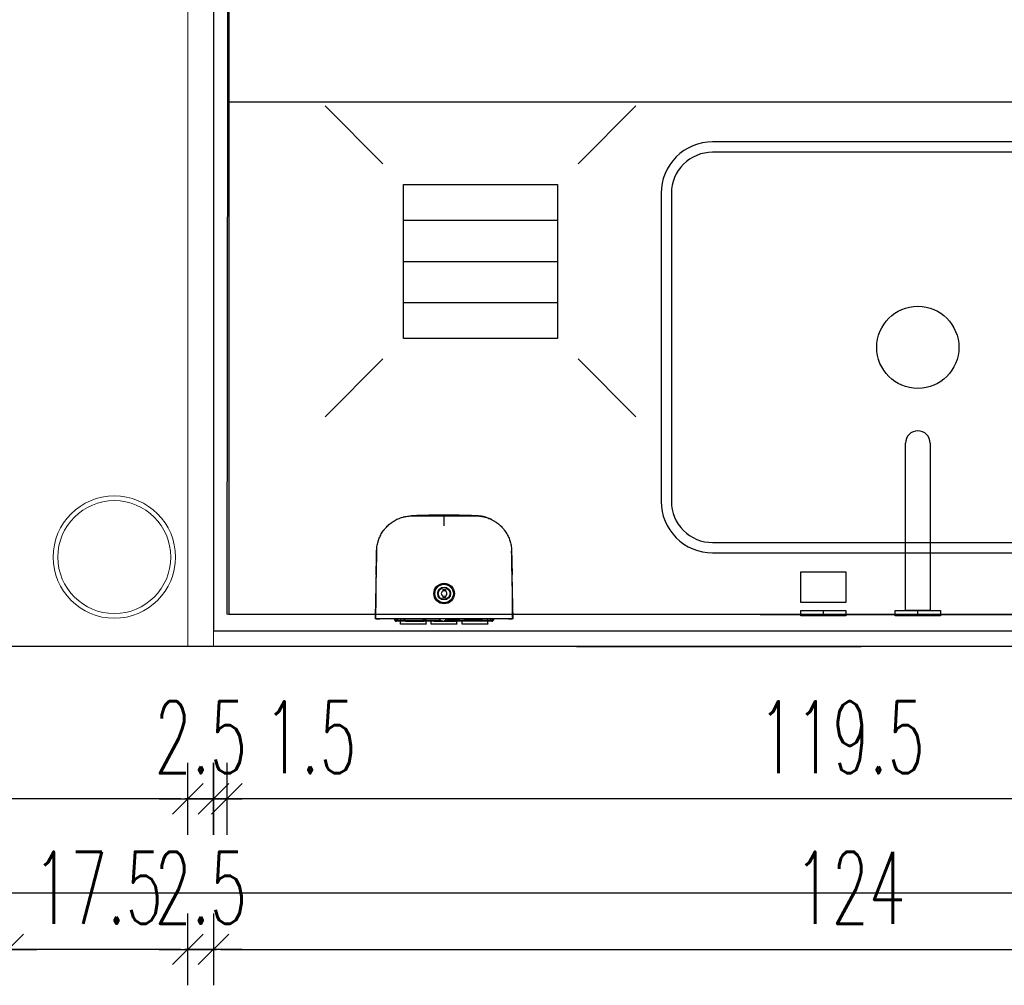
# Model space of a CAD drawing. Header units: centimetres. Extents: x -15121 to 30567, y -60641 to 0.
# Tile 38 of 256: x 2728 to 2824, y -25622 to -25528. Entities that reach past the tile are written whole.
import ezdxf

# ---------------------------------------------------------------- set-up
doc = ezdxf.new("R2010")
doc.units = ezdxf.units.CM
doc.header["$LTSCALE"] = 60
for name, color, linetype in [('A-----SZ', 8, 'Continuous'), ('AIKA podłoga wc pod meble', 8, 'Continuous'), ('AIKA TYNK', 5, 'Continuous'), ('AIKA widokowe', 7, 'Continuous'), ('AIKA wymiarowanie gnaizdka rzut lobby', 7, 'Continuous'), ('AIKA wymiarowanie wc rzut', 7, 'Continuous'), ('AIKA ŚCIANA', 8, 'Continuous'), ('widokowe', 7, 'Continuous')]:
    doc.layers.add(name, color=color, linetype=linetype)
doc.layers.add('opisy', color=1, linetype='Continuous', lineweight=15)
doc.styles.add('wymiar', font='txt.shx', dxfattribs={"width": 0.6})
doc.dimstyles.new('Dwudziestka', dxfattribs={"dimtxt": 7, "dimasz": 0.7, "dimexe": 5, "dimexo": 0, "dimgap": 2.5, "dimtad": 1, "dimtoh": 1, "dimdec": 3, "dimrnd": 0.5, "dimdsep": 46, "dimtxsty": 'wymiar', "dimblk": 'znacznik', "dimcen": 0, "dimdle": 5, "dimse1": 1, "dimse2": 1, "dimclrd": 256, "dimclre": 256, "dimclrt": 256, "dimadec": 0, "dimazin": 0, "dimtfac": 0.4, "dimtdec": 3, "dimtix": 1, "dimtofl": 0, "dimtmove": 2, "dimatfit": 3, "dimldrblk": 'znacznik', "dimfxl": 1, "dimtolj": 1, "dimarcsym": 0})

# ---------------------------------------------------------------- blocks, each defined once
blk = doc.blocks.new('*X4697')
at = {"color": 0}
for p, q in [((621.164, -2967.99), (636.164, -2967.99)), ((621.164, -2971.99), (636.164, -2971.99)), ((621.164, -2975.99), (636.164, -2975.99))]:
    blk.add_line(p, q, dxfattribs=at)
blk = doc.blocks.new('SL umywalka 50 top')
at = {"layer": 'AIKA widokowe'}
for points in [[(-20, -39), (20, -39, 0.414214), (25, -34), (25, -4, 0.414214), (20, 1), (-20, 1, 0.414214), (-25, -4), (-25, -34, 0.414214)], [(-20, -38), (20, -38, 0.414214), (24, -34), (24, -4, 0.414214), (20, 0), (-20, 0, 0.414214), (-24, -4), (-24, -34, 0.414214)]]:
    blk.add_lwpolyline(points, format="xyb", close=True, dxfattribs=at)
blk.add_circle((0, -19), 4, dxfattribs=at)
blk = doc.blocks.new('SL dozownik góra')
at = {"layer": 'AIKA widokowe'}
for p, q in [((-9.479, -0.026), (-9.479, 0.009)), ((-9.379, -0.026), (-9.379, 0.009)), ((-9.258, 0.009), (-9.37, 0.009)), ((-9.279, 0.209), (-8.579, 0.209)), ((-8.579, 0.109), (-9.279, 0.109)), ((-9.149, 0.109), (-9.149, -0.026)), ((-8.879, 0.45), (-8.879, 0.509)), ((-8.879, 0.509), (-6.379, 0.509)), ((-8.879, 0.45), (-8.879, 0.238)), ((-8.879, 0.209), (-8.879, 0.238)), ((-8.829, -0.026), (-8.829, 0.109)), ((-8.579, 0.209), (-8.479, 0.209)), ((-8.479, 0.109), (-8.579, 0.109)), ((-8.479, 0.209), (-8.379, 0.209)), ((-8.479, 0.109), (-8.479, 0.209)), ((-8.379, 0.109), (-8.479, 0.109)), ((-8.379, 0.209), (-6.579, 0.209)), ((-8.379, 0.109), (-6.579, 0.109)), ((-6.629, 0.109), (-6.629, -0.036)), ((-6.629, 0.109), (-6.629, 0.109)), ((-6.579, 0.209), (-6.479, 0.209)), ((-6.479, 0.109), (-6.579, 0.109)), ((-6.479, 0.209), (-6.379, 0.209)), ((-6.479, 0.209), (-6.479, 0.109)), ((-6.379, 0.109), (-6.479, 0.109)), ((-6.379, 0.509), (-6.379, 0.45)), ((-6.379, 0.45), (-6.379, 0.238)), ((-6.379, 0.238), (-6.379, 0.209)), ((-6.379, 0.209), (-5.75, 0.209)), ((-5.75, 0.109), (-6.379, 0.109)), ((-6.129, 0.109), (-6.129, 0.103)), ((-6.129, 0.109), (-6.129, 0.109)), ((-6.129, 0.103), (-5.716, 0.103)), ((-5.879, 0.45), (-5.879, 0.509)), ((-5.879, 0.509), (-3.379, 0.509)), ((-5.879, 0.45), (-5.879, 0.238)), ((-5.879, 0.209), (-5.879, 0.238)), ((-3.629, 0.209), (-5.75, 0.209)), ((-5.68, 0.08), (-5.574, -0.026)), ((-5.433, -0.026), (-5.609, 0.15)), ((-4.714, 0.109), (-5.568, 0.109)), ((-5.561, 0.103), (-4.929, 0.103)), ((-4.929, 0.103), (-4.929, 0.109)), ((-4.929, 0.109), (-4.929, 0.109)), ((-4.66, 0.163), (-4.849, -0.026)), ((-3.629, 0.109), (-4.308, 0.109)), ((-3.129, 0.103), (-4.297, 0.103)), ((-3.629, 0.209), (-3.429, 0.209)), ((-3.429, 0.109), (-3.629, 0.109)), ((-3.429, 0.209), (-3.229, 0.209)), ((-3.429, 0.109), (-3.429, 0.209)), ((-3.229, 0.109), (-3.429, 0.109)), ((-3.379, 0.509), (-3.379, 0.45)), ((-3.379, 0.45), (-3.379, 0.238)), ((-3.379, 0.238), (-3.379, 0.209)), ((-3.229, 0.209), (-2.879, 0.209)), ((-2.879, 0.109), (-3.229, 0.109)), ((-3.129, 0.109), (-3.129, 0.103)), ((-3.129, 0.109), (-3.129, 0.109)), ((-2.879, 0.45), (-2.879, 0.509)), ((-2.879, 0.509), (-0.379, 0.509)), ((-2.879, 0.45), (-2.879, 0.238)), ((-2.879, 0.209), (-2.879, 0.238)), ((-2.879, 0.209), (-2.779, 0.209)), ((-2.879, 0.109), (-2.779, 0.109)), ((-2.779, 0.209), (-2.679, 0.209)), ((-2.779, 0.209), (-2.779, 0.109)), ((-2.779, 0.109), (-2.679, 0.109)), ((-0.879, 0.209), (-2.679, 0.209)), ((-0.879, 0.109), (-2.679, 0.109)), ((-2.629, 0.109), (-2.629, -0.036)), ((-2.629, 0.109), (-2.629, 0.109)), ((-0.879, 0.209), (-0.779, 0.209)), ((-0.879, 0.109), (-0.779, 0.109)), ((-0.779, 0.209), (-0.679, 0.209)), ((-0.779, 0.109), (-0.779, 0.209)), ((-0.779, 0.109), (-0.679, 0.109)), ((-0.679, 0.209), (0.021, 0.209)), ((0.021, 0.109), (-0.679, 0.109)), ((-0.429, 0.109), (-0.429, -0.026)), ((-0.379, 0.509), (-0.379, 0.45)), ((-0.379, 0.45), (-0.379, 0.238)), ((-0.379, 0.238), (-0.379, 0.209)), ((-0.109, 0.109), (-0.109, -0.026)), ((0.112, 0.009), (0, 0.009)), ((0.121, 0.009), (0.121, -0.026)), ((0.221, 0.009), (0.221, -0.026)), ((-4.754, -2.241), (-4.754, -2.086)), ((-4.504, -2.086), (-4.754, -2.086)), ((-4.754, -2.262), (-4.754, -2.241)), ((-4.754, -2.731), (-4.754, -2.71)), ((-4.754, -2.886), (-4.754, -2.731)), ((-4.504, -2.241), (-4.504, -2.086)), ((-4.504, -2.241), (-4.504, -2.262)), ((-4.504, -2.71), (-4.504, -2.731)), ((-4.504, -2.886), (-4.504, -2.731)), ((-4.504, -2.886), (-4.754, -2.886)), ((-11.255, -4.306), (-11.255, -4.306)), ((1.997, -4.306), (1.997, -4.306)), ((-11.236, -5.146), (-11.236, -5.146)), ((1.978, -5.146), (1.978, -5.146)), ((-11.209, -6.366), (-11.207, -6.517)), ((-11.208, -6.376), (-11.207, -6.501))]:
    blk.add_line(p, q, dxfattribs=at)
for radius in [1, 0.9, 0.625, 0.575]:
    blk.add_circle((-4.629, -2.486), radius, dxfattribs=at)
for centre, radius, start, end in [((-9.279, 0.009), 0.2, 90, 180), ((-9.279, 0.009), 0.1, 90, 180), ((-9.37, 0), 0.009, 90, 180), ((-9.258, 0), 0.009, 0, 90), ((-5.75, 0.009), 0.2, 45, 90), ((-5.75, 0.009), 0.1, 45, 90), ((-4.589, 0.093), 0.1, 85.83277, 135), ((-4.629, -0.456), 0.65, 42.18599, 85.83277), ((0, 0), 0.009, 90, 180), ((0.021, 0.009), 0.2, 0, 90), ((0.021, 0.009), 0.1, 0, 90), ((0.112, 0), 0.009, 0, 90), ((-4.629, -2.486), 0.275, 117.03569, 242.96431), ((-4.629, -2.486), 0.256, 60.79407, 119.20593), ((-4.629, -2.486), 0.256, 240.79407, 299.20593), ((-4.629, -2.486), 0.275, 297.03569, 62.96431), ((-11.235, -4.306), 0.02, 182.1155, 232.66012), ((1.977, -4.306), 0.02, 307.09269, 359.64295), ((-11.216, -5.146), 0.02, 141.30303, 181.35765), ((1.958, -5.146), 0.02, 358.84086, 39.05333), ((-7.684, -6.486), 3.523, 180.5, 180.91114), ((-1.574, -6.486), 3.523, 356.09612, 359.45377), ((-1.574, -6.486), 3.523, 356.24723, 359.5)]:
    blk.add_arc(centre, radius, start, end, dxfattribs=at)
for points, degree in [([(-11.351, -0.026), (-11.352, -0.026), (-11.274, -0.026)], 2), ([(-10.884, -0.036), (-11.008, -0.033), (-11.131, -0.03), (-11.255, -0.027)], 3), ([(-10.292, -0.026), (-7.461, -0.026), (-4.629, -0.026)], 2), ([(-4.629, -0.026), (-1.797, -0.026), (1.034, -0.026)], 2), ([(1.997, -0.027), (1.873, -0.03), (1.75, -0.033), (1.626, -0.036)], 3), ([(2.016, -0.026), (2.094, -0.026), (2.093, -0.026)], 2), ([(-0.023, -9.703), (-0.005, -9.695), (0.013, -9.686), (0.031, -9.677)], 3)]:
    blk.add_open_spline(points, degree=degree, dxfattribs=at)
for points, knots in [([(-11.351, -0.026), (-11.346, -0.275), (-11.335, -0.753), (-11.319, -1.442), (-11.305, -2.073), (-11.292, -2.647), (-11.281, -3.164), (-11.271, -3.624), (-11.262, -3.998), (-11.257, -4.219), (-11.255, -4.306)], [0, 0, 0, 0, 0.174298, 0.335211, 0.482738, 0.616879, 0.737634, 0.845004, 0.938988, 1, 1, 1, 1]), ([(-11.274, -0.026), (-11.273, -0.026), (-11.272, -0.026), (-11.265, -0.026), (-11.26, -0.026), (-11.247, -0.026), (-11.239, -0.026), (-11.224, -0.026), (-11.219, -0.026), (-11.208, -0.026), (-11.202, -0.026), (-11.183, -0.026), (-11.17, -0.026), (-11.139, -0.026), (-11.123, -0.026), (-11.087, -0.026), (-11.068, -0.026), (-11.043, -0.026), (-11.037, -0.026), (-11.027, -0.026), (-11.011, -0.026), (-10.994, -0.026), (-10.961, -0.026), (-10.913, -0.026), (-10.862, -0.026), (-10.822, -0.026), (-10.809, -0.026), (-10.788, -0.026), (-10.781, -0.026), (-10.767, -0.026), (-10.76, -0.026), (-10.725, -0.026), (-10.696, -0.026), (-10.638, -0.026), (-10.608, -0.026), (-10.547, -0.026), (-10.516, -0.026), (-10.476, -0.026), (-10.468, -0.026), (-10.452, -0.026), (-10.428, -0.026), (-10.405, -0.026), (-10.356, -0.026), (-10.324, -0.026), (-10.292, -0.026)], [0, 0, 0, 0, 0.0625, 0.0625, 0.125, 0.125, 0.1875, 0.1875, 0.21875, 0.21875, 0.25, 0.25, 0.3125, 0.3125, 0.375, 0.375, 0.4375, 0.4375, 0.453125, 0.453125, 0.46875, 0.5, 0.5, 0.5625, 0.625, 0.625, 0.65625, 0.65625, 0.671875, 0.671875, 0.6875, 0.6875, 0.75, 0.75, 0.8125, 0.8125, 0.875, 0.875, 0.890625, 0.890625, 0.90625, 0.9375, 0.9375, 1, 1, 1, 1]), ([(-4.629, -10.065), (-5.264, -10.065), (-5.899, -10.064), (-6.693, -10.061), (-6.931, -10.059), (-7.208, -10.058), (-7.328, -10.058), (-7.407, -10.058), (-7.447, -10.058), (-7.526, -10.058), (-7.585, -10.058), (-7.645, -10.057), (-7.685, -10.057), (-7.705, -10.057), (-7.764, -10.056), (-7.804, -10.055), (-7.863, -10.052), (-7.883, -10.051), (-7.922, -10.049), (-7.942, -10.048), (-8.04, -10.041), (-8.119, -10.032), (-8.275, -10.01), (-8.353, -9.996), (-8.469, -9.972), (-8.508, -9.963), (-8.565, -9.948), (-8.585, -9.943), (-8.623, -9.933), (-8.642, -9.928), (-8.737, -9.901), (-8.812, -9.877), (-8.96, -9.824), (-9.033, -9.795), (-9.177, -9.732), (-9.248, -9.698), (-9.387, -9.626), (-9.455, -9.587), (-9.557, -9.526), (-9.59, -9.505), (-9.64, -9.472), (-9.656, -9.461), (-9.689, -9.439), (-9.706, -9.427), (-9.786, -9.37), (-9.849, -9.323), (-9.971, -9.223), (-10.031, -9.172), (-10.145, -9.065), (-10.201, -9.01), (-10.308, -8.895), (-10.36, -8.836), (-10.435, -8.745), (-10.46, -8.714), (-10.49, -8.674), (-10.496, -8.666), (-10.508, -8.65), (-10.526, -8.627), (-10.543, -8.603), (-10.601, -8.522), (-10.644, -8.456), (-10.727, -8.322), (-10.804, -8.186), (-10.873, -8.045), (-10.936, -7.901), (-10.966, -7.828), (-11.006, -7.717), (-11.019, -7.68), (-11.035, -7.632), (-11.038, -7.623), (-11.044, -7.604), (-11.052, -7.576), (-11.061, -7.547), (-11.088, -7.452), (-11.107, -7.376), (-11.14, -7.223), (-11.154, -7.146), (-11.177, -6.991), (-11.186, -6.914), (-11.195, -6.797), (-11.198, -6.759), (-11.201, -6.7), (-11.202, -6.681), (-11.203, -6.642), (-11.204, -6.622), (-11.204, -6.583), (-11.205, -6.563), (-11.205, -6.524), (-11.206, -6.485), (-11.206, -6.446), (-11.206, -6.407), (-11.206, -6.387), (-11.207, -6.328), (-11.207, -6.289), (-11.208, -6.211), (-11.208, -6.172), (-11.211, -5.976), (-11.212, -5.819), (-11.22, -5.037), (-11.227, -4.41), (-11.241, -3.158), (-11.247, -2.531), (-11.261, -1.279), (-11.267, -0.652), (-11.274, -0.026)], [0, 0, 0, 0, 0.125, 0.125, 0.15625, 0.171875, 0.179687, 0.179687, 0.1875, 0.1875, 0.195312, 0.199219, 0.199219, 0.203125, 0.203125, 0.210937, 0.210937, 0.214844, 0.214844, 0.21875, 0.21875, 0.234375, 0.234375, 0.25, 0.25, 0.257812, 0.257812, 0.261719, 0.261719, 0.265625, 0.265625, 0.28125, 0.28125, 0.296875, 0.296875, 0.3125, 0.3125, 0.328125, 0.328125, 0.335937, 0.335937, 0.339844, 0.339844, 0.34375, 0.34375, 0.359375, 0.359375, 0.375, 0.375, 0.390625, 0.390625, 0.40625, 0.40625, 0.414062, 0.414062, 0.416016, 0.416016, 0.417969, 0.421875, 0.421875, 0.4375, 0.4375, 0.453125, 0.46875, 0.46875, 0.484375, 0.484375, 0.492187, 0.492187, 0.494141, 0.494141, 0.496094, 0.5, 0.5, 0.515625, 0.515625, 0.53125, 0.53125, 0.546875, 0.546875, 0.554687, 0.554687, 0.558594, 0.558594, 0.5625, 0.5625, 0.566406, 0.566406, 0.570312, 0.574219, 0.574219, 0.578125, 0.578125, 0.585937, 0.585937, 0.59375, 0.59375, 0.625, 0.625, 0.75, 0.75, 0.875, 0.875, 1, 1, 1, 1]), ([(2.016, -0.026), (2.009, -0.652), (2.003, -1.279), (1.989, -2.531), (1.983, -3.158), (1.969, -4.41), (1.962, -5.037), (1.954, -5.819), (1.953, -5.976), (1.95, -6.172), (1.95, -6.211), (1.949, -6.289), (1.949, -6.328), (1.948, -6.387), (1.948, -6.407), (1.948, -6.446), (1.948, -6.485), (1.947, -6.524), (1.947, -6.563), (1.946, -6.583), (1.946, -6.622), (1.945, -6.642), (1.944, -6.681), (1.943, -6.7), (1.94, -6.759), (1.937, -6.797), (1.928, -6.914), (1.919, -6.991), (1.896, -7.146), (1.882, -7.223), (1.849, -7.376), (1.83, -7.452), (1.803, -7.547), (1.794, -7.576), (1.786, -7.604), (1.78, -7.623), (1.777, -7.632), (1.761, -7.68), (1.748, -7.717), (1.708, -7.828), (1.678, -7.901), (1.615, -8.045), (1.546, -8.186), (1.469, -8.322), (1.386, -8.456), (1.343, -8.522), (1.285, -8.603), (1.268, -8.627), (1.25, -8.65), (1.238, -8.666), (1.232, -8.674), (1.202, -8.714), (1.177, -8.745), (1.102, -8.836), (1.05, -8.895), (0.943, -9.01), (0.887, -9.065), (0.773, -9.172), (0.713, -9.223), (0.591, -9.323), (0.528, -9.37), (0.448, -9.427), (0.431, -9.439), (0.398, -9.461), (0.382, -9.472), (0.332, -9.505), (0.299, -9.526), (0.197, -9.587), (0.129, -9.626), (-0.01, -9.698), (-0.081, -9.732), (-0.225, -9.795), (-0.298, -9.824), (-0.446, -9.877), (-0.521, -9.901), (-0.616, -9.928), (-0.635, -9.933), (-0.673, -9.943), (-0.693, -9.948), (-0.75, -9.963), (-0.789, -9.972), (-0.905, -9.996), (-0.983, -10.01), (-1.139, -10.032), (-1.218, -10.041), (-1.316, -10.048), (-1.336, -10.049), (-1.375, -10.051), (-1.395, -10.052), (-1.454, -10.055), (-1.494, -10.056), (-1.553, -10.057), (-1.573, -10.057), (-1.613, -10.057), (-1.673, -10.058), (-1.732, -10.058), (-1.811, -10.058), (-1.851, -10.058), (-1.93, -10.058), (-2.05, -10.058), (-2.327, -10.059), (-2.565, -10.061), (-3.359, -10.064), (-3.994, -10.065), (-4.629, -10.065)], [0, 0, 0, 0, 0.125, 0.125, 0.25, 0.25, 0.375, 0.375, 0.40625, 0.40625, 0.414063, 0.414063, 0.421875, 0.421875, 0.425781, 0.425781, 0.429688, 0.433594, 0.433594, 0.4375, 0.4375, 0.441406, 0.441406, 0.445313, 0.445313, 0.453125, 0.453125, 0.46875, 0.46875, 0.484375, 0.484375, 0.5, 0.5, 0.503906, 0.505859, 0.505859, 0.507813, 0.507813, 0.515625, 0.515625, 0.53125, 0.53125, 0.546875, 0.5625, 0.5625, 0.578125, 0.578125, 0.582031, 0.583984, 0.583984, 0.585938, 0.585938, 0.59375, 0.59375, 0.609375, 0.609375, 0.625, 0.625, 0.640625, 0.640625, 0.65625, 0.65625, 0.660156, 0.660156, 0.664063, 0.664063, 0.671875, 0.671875, 0.6875, 0.6875, 0.703125, 0.703125, 0.71875, 0.71875, 0.734375, 0.734375, 0.738281, 0.738281, 0.742188, 0.742188, 0.75, 0.75, 0.765625, 0.765625, 0.78125, 0.78125, 0.785156, 0.785156, 0.789063, 0.789063, 0.796875, 0.796875, 0.800781, 0.800781, 0.804688, 0.8125, 0.8125, 0.820313, 0.820313, 0.828125, 0.84375, 0.875, 0.875, 1, 1, 1, 1]), ([(1.034, -0.026), (1.066, -0.026), (1.098, -0.026), (1.147, -0.026), (1.17, -0.026), (1.194, -0.026), (1.21, -0.026), (1.218, -0.026), (1.258, -0.026), (1.289, -0.026), (1.35, -0.026), (1.38, -0.026), (1.438, -0.026), (1.467, -0.026), (1.502, -0.026), (1.509, -0.026), (1.523, -0.026), (1.53, -0.026), (1.551, -0.026), (1.564, -0.026), (1.604, -0.026), (1.655, -0.026), (1.703, -0.026), (1.736, -0.026), (1.753, -0.026), (1.769, -0.026), (1.779, -0.026), (1.785, -0.026), (1.81, -0.026), (1.829, -0.026), (1.865, -0.026), (1.881, -0.026), (1.912, -0.026), (1.925, -0.026), (1.944, -0.026), (1.95, -0.026), (1.961, -0.026), (1.966, -0.026), (1.981, -0.026), (1.989, -0.026), (2.002, -0.026), (2.007, -0.026), (2.014, -0.026), (2.015, -0.026), (2.016, -0.026)], [0, 0, 0, 0, 0.0625, 0.0625, 0.09375, 0.109375, 0.109375, 0.125, 0.125, 0.1875, 0.1875, 0.25, 0.25, 0.3125, 0.3125, 0.328125, 0.328125, 0.34375, 0.34375, 0.375, 0.375, 0.4375, 0.5, 0.5, 0.53125, 0.546875, 0.546875, 0.5625, 0.5625, 0.625, 0.625, 0.6875, 0.6875, 0.75, 0.75, 0.78125, 0.78125, 0.8125, 0.8125, 0.875, 0.875, 0.9375, 0.9375, 1, 1, 1, 1]), ([(1.997, -4.306), (1.998, -4.282), (2.002, -4.079), (2.011, -3.676), (2.025, -3.075), (2.04, -2.407), (2.056, -1.672), (2.074, -0.871), (2.087, -0.315), (2.093, -0.026)], [0, 0, 0, 0, 0.017073, 0.142038, 0.282546, 0.438596, 0.610188, 0.797323, 1, 1, 1, 1]), ([(-11.236, -5.146), (-11.236, -5.146), (-11.236, -5.145), (-11.236, -5.144), (-11.236, -5.144), (-11.236, -5.143), (-11.236, -5.141), (-11.236, -5.14), (-11.236, -5.136), (-11.236, -5.129), (-11.236, -5.12), (-11.236, -5.112), (-11.236, -5.109), (-11.237, -5.103), (-11.237, -5.1), (-11.237, -5.09), (-11.237, -5.076), (-11.237, -5.06), (-11.238, -5.047), (-11.238, -5.04), (-11.238, -5.033), (-11.238, -5.028), (-11.238, -5.026), (-11.238, -5.013), (-11.239, -5.003), (-11.239, -4.982), (-11.24, -4.96), (-11.24, -4.936), (-11.24, -4.921), (-11.241, -4.918), (-11.241, -4.912), (-11.241, -4.909), (-11.241, -4.899), (-11.241, -4.893), (-11.241, -4.874), (-11.242, -4.848), (-11.243, -4.822), (-11.243, -4.802), (-11.243, -4.791), (-11.243, -4.781), (-11.244, -4.774), (-11.244, -4.771), (-11.244, -4.754), (-11.244, -4.74), (-11.245, -4.712), (-11.245, -4.699), (-11.246, -4.672), (-11.246, -4.658), (-11.247, -4.638), (-11.247, -4.631), (-11.247, -4.617), (-11.247, -4.611), (-11.248, -4.591), (-11.248, -4.565), (-11.249, -4.541), (-11.249, -4.522), (-11.249, -4.516), (-11.25, -4.508), (-11.25, -4.505), (-11.25, -4.499), (-11.25, -4.484), (-11.251, -4.459), (-11.251, -4.439), (-11.252, -4.42), (-11.252, -4.411), (-11.252, -4.4), (-11.252, -4.397), (-11.252, -4.393), (-11.252, -4.387), (-11.252, -4.381), (-11.253, -4.37), (-11.253, -4.355), (-11.253, -4.344), (-11.253, -4.336), (-11.254, -4.333), (-11.254, -4.33), (-11.254, -4.329), (-11.254, -4.327), (-11.254, -4.325), (-11.254, -4.32), (-11.254, -4.314), (-11.254, -4.31), (-11.254, -4.307), (-11.254, -4.306), (-11.254, -4.306)], [0, 0, 0, 0, 0.023159, 0.023159, 0.031037, 0.031037, 0.038915, 0.05467, 0.05467, 0.086181, 0.117692, 0.117692, 0.133448, 0.133448, 0.149203, 0.149203, 0.180714, 0.212225, 0.212225, 0.227981, 0.235858, 0.235858, 0.243736, 0.243736, 0.275247, 0.275247, 0.306758, 0.338269, 0.338269, 0.346147, 0.346147, 0.354025, 0.354025, 0.36978, 0.36978, 0.401291, 0.432802, 0.432802, 0.448558, 0.456435, 0.456435, 0.464313, 0.464313, 0.495824, 0.495824, 0.527335, 0.527335, 0.558846, 0.558846, 0.574602, 0.574602, 0.590357, 0.590357, 0.621868, 0.653379, 0.653379, 0.669135, 0.669135, 0.677012, 0.677012, 0.68489, 0.716401, 0.747912, 0.747912, 0.779423, 0.779423, 0.787301, 0.787301, 0.795179, 0.810934, 0.810934, 0.842445, 0.873956, 0.873956, 0.889712, 0.889712, 0.897589, 0.897589, 0.905467, 0.905467, 0.936978, 0.968489, 0.968489, 1, 1, 1, 1]), ([(-11.248, -4.306), (-11.248, -4.306), (-11.248, -4.307), (-11.247, -4.309), (-11.247, -4.309), (-11.247, -4.31), (-11.247, -4.311), (-11.247, -4.313), (-11.247, -4.317), (-11.247, -4.324), (-11.247, -4.333), (-11.247, -4.341), (-11.246, -4.344), (-11.246, -4.35), (-11.246, -4.353), (-11.246, -4.363), (-11.246, -4.377), (-11.245, -4.393), (-11.245, -4.406), (-11.245, -4.413), (-11.245, -4.42), (-11.245, -4.425), (-11.245, -4.427), (-11.244, -4.439), (-11.244, -4.45), (-11.244, -4.471), (-11.243, -4.493), (-11.243, -4.516), (-11.242, -4.532), (-11.242, -4.535), (-11.242, -4.541), (-11.242, -4.544), (-11.242, -4.553), (-11.242, -4.56), (-11.242, -4.579), (-11.241, -4.605), (-11.241, -4.631), (-11.24, -4.651), (-11.24, -4.661), (-11.24, -4.672), (-11.24, -4.679), (-11.24, -4.682), (-11.239, -4.699), (-11.239, -4.713), (-11.238, -4.74), (-11.238, -4.754), (-11.238, -4.781), (-11.237, -4.795), (-11.237, -4.815), (-11.237, -4.822), (-11.237, -4.835), (-11.237, -4.842), (-11.236, -4.862), (-11.236, -4.887), (-11.235, -4.912), (-11.235, -4.93), (-11.235, -4.936), (-11.235, -4.945), (-11.235, -4.948), (-11.235, -4.954), (-11.234, -4.969), (-11.234, -4.993), (-11.234, -5.014), (-11.233, -5.033), (-11.233, -5.042), (-11.233, -5.053), (-11.233, -5.055), (-11.233, -5.06), (-11.233, -5.066), (-11.233, -5.072), (-11.232, -5.083), (-11.232, -5.097), (-11.232, -5.109), (-11.232, -5.117), (-11.232, -5.119), (-11.232, -5.123), (-11.232, -5.124), (-11.232, -5.126), (-11.232, -5.127), (-11.232, -5.132), (-11.232, -5.139), (-11.231, -5.143), (-11.231, -5.146), (-11.231, -5.146), (-11.232, -5.146)], [0, 0, 0, 0, 0.03125, 0.03125, 0.039062, 0.039062, 0.046875, 0.0625, 0.0625, 0.09375, 0.125, 0.125, 0.140625, 0.140625, 0.15625, 0.15625, 0.1875, 0.21875, 0.21875, 0.234375, 0.242187, 0.242187, 0.25, 0.25, 0.28125, 0.28125, 0.3125, 0.34375, 0.34375, 0.351562, 0.351562, 0.359375, 0.359375, 0.375, 0.375, 0.40625, 0.4375, 0.4375, 0.453125, 0.460937, 0.460937, 0.46875, 0.46875, 0.5, 0.5, 0.53125, 0.53125, 0.5625, 0.5625, 0.578125, 0.578125, 0.59375, 0.59375, 0.625, 0.65625, 0.65625, 0.671875, 0.671875, 0.679687, 0.679687, 0.6875, 0.71875, 0.75, 0.75, 0.78125, 0.78125, 0.789062, 0.789062, 0.796875, 0.8125, 0.8125, 0.84375, 0.875, 0.875, 0.890625, 0.890625, 0.898437, 0.898437, 0.90625, 0.90625, 0.9375, 0.96875, 0.96875, 1, 1, 1, 1]), ([(1.974, -5.146), (1.973, -5.146), (1.973, -5.146), (1.973, -5.143), (1.974, -5.139), (1.974, -5.132), (1.974, -5.127), (1.974, -5.126), (1.974, -5.124), (1.974, -5.123), (1.974, -5.119), (1.974, -5.117), (1.974, -5.109), (1.974, -5.097), (1.974, -5.083), (1.975, -5.072), (1.975, -5.066), (1.975, -5.06), (1.975, -5.055), (1.975, -5.053), (1.975, -5.042), (1.975, -5.033), (1.976, -5.014), (1.976, -4.993), (1.976, -4.969), (1.977, -4.954), (1.977, -4.948), (1.977, -4.945), (1.977, -4.936), (1.977, -4.93), (1.977, -4.912), (1.978, -4.887), (1.978, -4.862), (1.979, -4.842), (1.979, -4.835), (1.979, -4.822), (1.979, -4.815), (1.979, -4.795), (1.98, -4.781), (1.98, -4.754), (1.98, -4.74), (1.981, -4.713), (1.981, -4.699), (1.982, -4.682), (1.982, -4.679), (1.982, -4.672), (1.982, -4.661), (1.982, -4.651), (1.983, -4.631), (1.983, -4.605), (1.984, -4.579), (1.984, -4.56), (1.984, -4.553), (1.984, -4.544), (1.984, -4.541), (1.984, -4.535), (1.984, -4.532), (1.985, -4.516), (1.985, -4.493), (1.986, -4.471), (1.986, -4.45), (1.986, -4.439), (1.987, -4.427), (1.987, -4.425), (1.987, -4.42), (1.987, -4.413), (1.987, -4.406), (1.987, -4.393), (1.988, -4.377), (1.988, -4.363), (1.988, -4.353), (1.988, -4.35), (1.988, -4.344), (1.989, -4.341), (1.989, -4.333), (1.989, -4.324), (1.989, -4.317), (1.989, -4.313), (1.989, -4.311), (1.989, -4.31), (1.989, -4.309), (1.989, -4.309), (1.99, -4.307), (1.99, -4.306), (1.99, -4.306)], [0, 0, 0, 0, 0.03125, 0.03125, 0.0625, 0.09375, 0.09375, 0.101563, 0.101563, 0.109375, 0.109375, 0.125, 0.125, 0.15625, 0.1875, 0.1875, 0.203125, 0.210938, 0.210938, 0.21875, 0.21875, 0.25, 0.25, 0.28125, 0.3125, 0.320313, 0.320313, 0.328125, 0.328125, 0.34375, 0.34375, 0.375, 0.40625, 0.40625, 0.421875, 0.421875, 0.4375, 0.4375, 0.46875, 0.46875, 0.5, 0.5, 0.53125, 0.53125, 0.539063, 0.539063, 0.546875, 0.5625, 0.5625, 0.59375, 0.625, 0.625, 0.640625, 0.640625, 0.648438, 0.648438, 0.65625, 0.65625, 0.6875, 0.71875, 0.71875, 0.75, 0.75, 0.757813, 0.757813, 0.765625, 0.78125, 0.78125, 0.8125, 0.84375, 0.84375, 0.859375, 0.859375, 0.875, 0.875, 0.90625, 0.9375, 0.9375, 0.953125, 0.960938, 0.960938, 0.96875, 0.96875, 1, 1, 1, 1]), ([(1.996, -4.306), (1.996, -4.306), (1.996, -4.307), (1.996, -4.31), (1.996, -4.314), (1.996, -4.32), (1.996, -4.325), (1.996, -4.327), (1.996, -4.329), (1.996, -4.33), (1.996, -4.333), (1.995, -4.336), (1.995, -4.344), (1.995, -4.355), (1.995, -4.37), (1.994, -4.381), (1.994, -4.387), (1.994, -4.393), (1.994, -4.397), (1.994, -4.4), (1.994, -4.411), (1.994, -4.42), (1.993, -4.439), (1.993, -4.459), (1.992, -4.484), (1.992, -4.499), (1.992, -4.505), (1.992, -4.508), (1.991, -4.516), (1.991, -4.522), (1.991, -4.541), (1.99, -4.565), (1.99, -4.591), (1.989, -4.611), (1.989, -4.617), (1.989, -4.631), (1.989, -4.638), (1.988, -4.658), (1.988, -4.672), (1.987, -4.699), (1.987, -4.712), (1.986, -4.74), (1.986, -4.754), (1.986, -4.771), (1.986, -4.774), (1.985, -4.781), (1.985, -4.791), (1.985, -4.802), (1.985, -4.822), (1.984, -4.848), (1.983, -4.874), (1.983, -4.893), (1.983, -4.899), (1.983, -4.909), (1.983, -4.912), (1.983, -4.918), (1.982, -4.921), (1.982, -4.936), (1.982, -4.96), (1.981, -4.982), (1.981, -5.003), (1.98, -5.013), (1.98, -5.026), (1.98, -5.028), (1.98, -5.033), (1.98, -5.04), (1.98, -5.047), (1.979, -5.06), (1.979, -5.076), (1.979, -5.09), (1.979, -5.1), (1.979, -5.103), (1.978, -5.109), (1.978, -5.112), (1.978, -5.12), (1.978, -5.129), (1.978, -5.136), (1.978, -5.14), (1.978, -5.141), (1.978, -5.143), (1.978, -5.144), (1.978, -5.144), (1.978, -5.145), (1.978, -5.146), (1.978, -5.146)], [0, 0, 0, 0, 0.03178, 0.03178, 0.063561, 0.095341, 0.095341, 0.103286, 0.103286, 0.111231, 0.111231, 0.127121, 0.127121, 0.158902, 0.190682, 0.190682, 0.206572, 0.214517, 0.214517, 0.222462, 0.222462, 0.254243, 0.254243, 0.286023, 0.317803, 0.325748, 0.325748, 0.333693, 0.333693, 0.349583, 0.349583, 0.381364, 0.413144, 0.413144, 0.429034, 0.429034, 0.444924, 0.444924, 0.476705, 0.476705, 0.508485, 0.508485, 0.540265, 0.540265, 0.54821, 0.54821, 0.556156, 0.572046, 0.572046, 0.603826, 0.635606, 0.635606, 0.651496, 0.651496, 0.659442, 0.659442, 0.667387, 0.667387, 0.699167, 0.730947, 0.730947, 0.762728, 0.762728, 0.770673, 0.770673, 0.778618, 0.794508, 0.794508, 0.826288, 0.858069, 0.858069, 0.873959, 0.873959, 0.889849, 0.889849, 0.921629, 0.953409, 0.953409, 0.9693, 0.977245, 0.977245, 0.98519, 0.98519, 1, 1, 1, 1]), ([(-11.236, -5.146), (-11.236, -5.153), (-11.236, -5.183), (-11.234, -5.229), (-11.233, -5.286), (-11.232, -5.353), (-11.23, -5.433), (-11.228, -5.519), (-11.226, -5.602), (-11.224, -5.683), (-11.223, -5.765), (-11.221, -5.848), (-11.219, -5.93), (-11.217, -6.008), (-11.215, -6.083), (-11.214, -6.154), (-11.212, -6.221), (-11.211, -6.285), (-11.209, -6.345), (-11.208, -6.401), (-11.207, -6.453), (-11.206, -6.501), (-11.205, -6.546), (-11.204, -6.585), (-11.204, -6.607), (-11.204, -6.617)], [0, 0, 0, 0, 0.001486, 0.007177, 0.011069, 0.015278, 0.025345, 0.038385, 0.054841, 0.074931, 0.098773, 0.130706, 0.167697, 0.209788, 0.257008, 0.309376, 0.366907, 0.429612, 0.497499, 0.570576, 0.648846, 0.732314, 0.820984, 0.914859, 1, 1, 1, 1]), ([(1.946, -6.62), (1.946, -6.617), (1.946, -6.61), (1.946, -6.597), (1.946, -6.581), (1.947, -6.564), (1.947, -6.546), (1.948, -6.525), (1.948, -6.504), (1.949, -6.48), (1.949, -6.455), (1.95, -6.428), (1.951, -6.4), (1.951, -6.37), (1.952, -6.339), (1.953, -6.307), (1.953, -6.275), (1.954, -6.245), (1.955, -6.213), (1.955, -6.184), (1.956, -6.158), (1.956, -6.142), (1.957, -6.129), (1.957, -6.112), (1.958, -6.08), (1.959, -6.024), (1.961, -5.941), (1.963, -5.833), (1.967, -5.663), (1.972, -5.431), (1.976, -5.244), (1.978, -5.146)], [0, 0, 0, 0, 0.083134, 0.174265, 0.26017, 0.340849, 0.416304, 0.486534, 0.551541, 0.611325, 0.665887, 0.71523, 0.759355, 0.798265, 0.831967, 0.860466, 0.881145, 0.897866, 0.910656, 0.919582, 0.922656, 0.924885, 0.92574, 0.92648, 0.928779, 0.933035, 0.939253, 0.947434, 0.957578, 0.977893, 1, 1, 1, 1]), ([(-4.629, -9.072), (-4.629, -9.104), (-4.629, -9.137), (-4.629, -9.201), (-4.629, -9.233), (-4.629, -9.296), (-4.629, -9.327), (-4.629, -9.366), (-4.629, -9.374), (-4.629, -9.389), (-4.629, -9.397), (-4.629, -9.42), (-4.629, -9.435), (-4.629, -9.48), (-4.629, -9.538), (-4.629, -9.594), (-4.629, -9.634), (-4.629, -9.647), (-4.629, -9.667), (-4.629, -9.677), (-4.629, -9.686), (-4.629, -9.693), (-4.629, -9.696), (-4.629, -9.724), (-4.629, -9.748), (-4.629, -9.794), (-4.629, -9.816), (-4.629, -9.857), (-4.629, -9.876), (-4.629, -9.899), (-4.629, -9.905), (-4.629, -9.912), (-4.629, -9.916), (-4.629, -9.918), (-4.629, -9.929), (-4.629, -9.937), (-4.629, -9.96), (-4.629, -9.988), (-4.629, -10.01), (-4.629, -10.024), (-4.629, -10.029), (-4.629, -10.035), (-4.629, -10.037), (-4.629, -10.041), (-4.629, -10.042), (-4.629, -10.051), (-4.629, -10.061), (-4.629, -10.064), (-4.629, -10.065)], [0, 0, 0, 0, 0.0625, 0.0625, 0.125, 0.125, 0.1875, 0.1875, 0.203125, 0.203125, 0.21875, 0.21875, 0.25, 0.25, 0.3125, 0.375, 0.375, 0.40625, 0.40625, 0.421875, 0.429687, 0.429687, 0.4375, 0.4375, 0.5, 0.5, 0.5625, 0.5625, 0.625, 0.625, 0.640625, 0.648438, 0.648438, 0.65625, 0.65625, 0.6875, 0.6875, 0.75, 0.8125, 0.8125, 0.84375, 0.84375, 0.859375, 0.859375, 0.875, 0.875, 0.9375, 1, 1, 1, 1]), ([(-9.289, -9.677), (-9.171, -9.736), (-8.932, -9.842), (-8.555, -9.958), (-8.168, -10.034), (-7.775, -10.058), (-7.382, -10.07), (-6.334, -10.104), (-5.416, -10.116), (-4.629, -10.116)], [0, 0, 0, 0, 0.083303, 0.166609, 0.249917, 0.333224, 0.416576, 0.499923, 1, 1, 1, 1]), ([(-4.629, -10.116), (-3.842, -10.116), (-2.924, -10.104), (-1.876, -10.07), (-1.6, -10.062), (-1.455, -10.055), (-1.441, -10.054)], [0, 0, 0, 0, 0.740066, 0.863413, 0.986765, 1, 1, 1, 1])]:
    blk.add_open_spline(points, degree=3, knots=knots, dxfattribs=at)
blk = doc.blocks.new('znacznik')
at = {"color": 0}
for points in [[(0, -5), (0, 5)], [(-4, 0), (4, 0)]]:
    blk.add_lwpolyline(points, dxfattribs=at)
at = {"color": 1}
blk.add_lwpolyline([(-2.12, -2.12), (2.12, 2.12)], dxfattribs=at)
blk = doc.blocks.new('*D5779')
at = {"layer": 'AIKA wymiarowanie wc rzut', "lineweight": -2, "transparency": 16777216}
blk.add_line((2866.941, -25603.533), (2748.638, -25603.533), dxfattribs=at)
at = {"layer": 'Defpoints', "color": 0, "transparency": 16777216}
for p in [(2747.938, -25585.544), (2867.641, -25585.696), (2747.938, -25603.533)]:
    blk.add_point(p, dxfattribs=at)
at = {"layer": 'AIKA wymiarowanie wc rzut', "lineweight": -2, "transparency": 16777216, "xscale": 0.7, "yscale": 0.7, "zscale": 0.7, "rotation": 180}
blk.add_blockref('znacznik', (2747.938, -25603.533), dxfattribs=at)
at = {"layer": 'AIKA wymiarowanie wc rzut', "lineweight": -2, "transparency": 16777216, "xscale": 0.7, "yscale": 0.7, "zscale": 0.7}
blk.add_blockref('znacznik', (2867.641, -25603.533), dxfattribs=at)
at = {"layer": 'AIKA wymiarowanie wc rzut', "transparency": 16777216, "insert": (2807.79, -25597.533), "char_height": 7, "attachment_point": 5, "style": 'wymiar'}
blk.add_mtext('\\A1;119.5', dxfattribs=at)
blk = doc.blocks.new('*D5780')
at = {"layer": 'AIKA wymiarowanie wc rzut', "lineweight": -2, "transparency": 16777216}
for p, q in [((2745.941, -25603.533), (2745.241, -25603.533)), ((2748.638, -25603.533), (2749.338, -25603.533))]:
    blk.add_line(p, q, dxfattribs=at)
at = {"layer": 'Defpoints', "color": 0, "transparency": 16777216}
for p in [(2747.938, -25585.544), (2746.641, -25587.196), (2746.641, -25603.533)]:
    blk.add_point(p, dxfattribs=at)
at = {"layer": 'AIKA wymiarowanie wc rzut', "lineweight": -2, "transparency": 16777216, "xscale": 0.7, "yscale": 0.7, "zscale": 0.7}
blk.add_blockref('znacznik', (2746.641, -25603.533), dxfattribs=at)
at = {"layer": 'AIKA wymiarowanie wc rzut', "lineweight": -2, "transparency": 16777216, "xscale": 0.7, "yscale": 0.7, "zscale": 0.7, "rotation": 180}
blk.add_blockref('znacznik', (2747.938, -25603.533), dxfattribs=at)
at = {"layer": 'AIKA wymiarowanie wc rzut', "transparency": 16777216, "insert": (2756.059, -25597.533), "char_height": 7, "attachment_point": 5, "style": 'wymiar'}
blk.add_mtext('\\A1;1.5', dxfattribs=at)
blk = doc.blocks.new('*D5805')
at = {"layer": 'AIKA wymiarowanie wc rzut', "lineweight": -2, "transparency": 16777216}
blk.add_line((2747.341, -25618.187), (2869.941, -25618.187), dxfattribs=at)
at = {"layer": 'Defpoints', "color": 0, "transparency": 16777216}
for p in [(2870.641, -25588.026), (2746.641, -25588.696), (2870.641, -25618.187)]:
    blk.add_point(p, dxfattribs=at)
at = {"layer": 'AIKA wymiarowanie wc rzut', "lineweight": -2, "transparency": 16777216, "xscale": 0.7, "yscale": 0.7, "zscale": 0.7, "rotation": 180}
blk.add_blockref('znacznik', (2746.641, -25618.187), dxfattribs=at)
at = {"layer": 'AIKA wymiarowanie wc rzut', "lineweight": -2, "transparency": 16777216, "xscale": 0.7, "yscale": 0.7, "zscale": 0.7}
blk.add_blockref('znacznik', (2870.641, -25618.187), dxfattribs=at)
at = {"layer": 'AIKA wymiarowanie wc rzut', "transparency": 16777216, "insert": (2808.641, -25612.187), "char_height": 7, "attachment_point": 5, "style": 'wymiar'}
blk.add_mtext('\\A1;124', dxfattribs=at)
blk = doc.blocks.new('*D5861')
at = {"layer": 'AIKA wymiarowanie wc rzut', "lineweight": -2, "transparency": 16777216}
for p, q in [((2743.441, -25603.533), (2742.741, -25603.533)), ((2747.341, -25603.533), (2748.041, -25603.533))]:
    blk.add_line(p, q, dxfattribs=at)
at = {"layer": 'Defpoints', "color": 0, "transparency": 16777216}
for p in [(2744.141, -25588.73), (2746.641, -25588.73), (2744.141, -25603.533)]:
    blk.add_point(p, dxfattribs=at)
at = {"layer": 'AIKA wymiarowanie wc rzut', "lineweight": -2, "transparency": 16777216, "xscale": 0.7, "yscale": 0.7, "zscale": 0.7}
blk.add_blockref('znacznik', (2744.141, -25603.533), dxfattribs=at)
at = {"layer": 'AIKA wymiarowanie wc rzut', "lineweight": -2, "transparency": 16777216, "xscale": 0.7, "yscale": 0.7, "zscale": 0.7, "rotation": 180}
blk.add_blockref('znacznik', (2746.641, -25603.533), dxfattribs=at)
at = {"layer": 'AIKA wymiarowanie wc rzut', "transparency": 16777216, "insert": (2745.391, -25597.533), "char_height": 7, "attachment_point": 5, "style": 'wymiar'}
blk.add_mtext('\\A1;2.5', dxfattribs=at)
blk = doc.blocks.new('*D5862')
at = {"layer": 'AIKA wymiarowanie wc rzut', "lineweight": -2, "transparency": 16777216}
blk.add_line((2743.441, -25603.533), (2697.841, -25603.533), dxfattribs=at)
at = {"layer": 'Defpoints', "color": 0, "transparency": 16777216}
for p in [(2697.141, -25588.73), (2744.141, -25588.73), (2697.141, -25603.533)]:
    blk.add_point(p, dxfattribs=at)
at = {"layer": 'AIKA wymiarowanie wc rzut', "lineweight": -2, "transparency": 16777216, "xscale": 0.7, "yscale": 0.7, "zscale": 0.7, "rotation": 180}
blk.add_blockref('znacznik', (2697.141, -25603.533), dxfattribs=at)
at = {"layer": 'AIKA wymiarowanie wc rzut', "lineweight": -2, "transparency": 16777216, "xscale": 0.7, "yscale": 0.7, "zscale": 0.7}
blk.add_blockref('znacznik', (2744.141, -25603.533), dxfattribs=at)
at = {"layer": 'AIKA wymiarowanie wc rzut', "transparency": 16777216, "insert": (2720.641, -25597.533), "char_height": 7, "attachment_point": 5, "style": 'wymiar'}
blk.add_mtext('\\A1;47', dxfattribs=at)
blk = doc.blocks.new('*D5884')
at = {"layer": 'AIKA wymiarowanie wc rzut', "lineweight": -2, "transparency": 16777216}
for p, q in [((2743.441, -25618.187), (2742.741, -25618.187)), ((2747.341, -25618.187), (2748.041, -25618.187))]:
    blk.add_line(p, q, dxfattribs=at)
at = {"layer": 'Defpoints', "color": 0, "transparency": 16777216}
for p in [(2744.141, -25588.73), (2746.641, -25588.696), (2744.141, -25618.187)]:
    blk.add_point(p, dxfattribs=at)
at = {"layer": 'AIKA wymiarowanie wc rzut', "lineweight": -2, "transparency": 16777216, "xscale": 0.7, "yscale": 0.7, "zscale": 0.7}
blk.add_blockref('znacznik', (2744.141, -25618.187), dxfattribs=at)
at = {"layer": 'AIKA wymiarowanie wc rzut', "lineweight": -2, "transparency": 16777216, "xscale": 0.7, "yscale": 0.7, "zscale": 0.7, "rotation": 180}
blk.add_blockref('znacznik', (2746.641, -25618.187), dxfattribs=at)
at = {"layer": 'AIKA wymiarowanie wc rzut', "transparency": 16777216, "insert": (2745.391, -25612.187), "char_height": 7, "attachment_point": 5, "style": 'wymiar'}
blk.add_mtext('\\A1;2.5', dxfattribs=at)
blk = doc.blocks.new('*D5885')
at = {"layer": 'AIKA wymiarowanie wc rzut', "lineweight": -2, "transparency": 16777216}
blk.add_line((2743.441, -25618.187), (2727.341, -25618.187), dxfattribs=at)
at = {"layer": 'Defpoints', "color": 0, "transparency": 16777216}
for p in [(2726.641, -25586.364), (2744.141, -25588.73), (2726.641, -25618.187)]:
    blk.add_point(p, dxfattribs=at)
at = {"layer": 'AIKA wymiarowanie wc rzut', "lineweight": -2, "transparency": 16777216, "xscale": 0.7, "yscale": 0.7, "zscale": 0.7, "rotation": 180}
blk.add_blockref('znacznik', (2726.641, -25618.187), dxfattribs=at)
at = {"layer": 'AIKA wymiarowanie wc rzut', "lineweight": -2, "transparency": 16777216, "xscale": 0.7, "yscale": 0.7, "zscale": 0.7}
blk.add_blockref('znacznik', (2744.141, -25618.187), dxfattribs=at)
at = {"layer": 'AIKA wymiarowanie wc rzut', "transparency": 16777216, "insert": (2735.391, -25612.187), "char_height": 7, "attachment_point": 5, "style": 'wymiar'}
blk.add_mtext('\\A1;17.5', dxfattribs=at)
blk = doc.blocks.new('*D5886')
at = {"layer": 'AIKA wymiarowanie wc rzut', "lineweight": -2, "transparency": 16777216}
blk.add_line((2725.941, -25618.187), (2715.341, -25618.187), dxfattribs=at)
at = {"layer": 'Defpoints', "color": 0, "transparency": 16777216}
for p in [(2726.641, -25586.364), (2714.641, -25588.696), (2714.641, -25618.187)]:
    blk.add_point(p, dxfattribs=at)
at = {"layer": 'AIKA wymiarowanie wc rzut', "lineweight": -2, "transparency": 16777216, "xscale": 0.7, "yscale": 0.7, "zscale": 0.7, "rotation": 180}
blk.add_blockref('znacznik', (2714.641, -25618.187), dxfattribs=at)
at = {"layer": 'AIKA wymiarowanie wc rzut', "lineweight": -2, "transparency": 16777216, "xscale": 0.7, "yscale": 0.7, "zscale": 0.7}
blk.add_blockref('znacznik', (2726.641, -25618.187), dxfattribs=at)
at = {"layer": 'AIKA wymiarowanie wc rzut', "transparency": 16777216, "insert": (2720.641, -25612.187), "char_height": 7, "attachment_point": 5, "style": 'wymiar'}
blk.add_mtext('\\A1;12', dxfattribs=at)

msp = doc.modelspace()

# ---------------------------------------------------------------- linework, layer by layer
at = {"layer": 'A-----SZ'}
for p, q in [((2805.983, -25588.6963, 324.1381), (2781.983, -25588.6963, 324.1381)), ((2781.983, -25588.6963, 324.1381), (2805.983, -25588.6963, 324.1381)), ((2784.7085, -25588.6963), (2809.7085, -25588.6963)), ((2784.7085, -25588.6963), (2809.7085, -25588.6963))]:
    msp.add_line(p, q, dxfattribs=at)
at = {"layer": 'AIKA podłoga wc pod meble'}
msp.add_lwpolyline([(2748.1346, -25430.6944), (2748.1346, -25585.5445), (2867.6412, -25585.5445), (2867.6412, -25528.1944), (2884.6412, -25528.1944), (2884.6412, -25567.6963), (2906.6412, -25567.6963), (2906.6412, -25586.6963), (3031.6412, -25586.6963), (3031.6412, -25239.6963), (2995.6412, -25239.6963), (2995.6412, -25211.6963), (2892.6412, -25211.6963), (2892.6412, -25239.6963), (2884.6412, -25239.6963), (2884.6412, -25429.1944), (2866.6412, -25429.1944), (2866.6412, -25430.6944)], close=True, dxfattribs=at)
at = {"layer": 'AIKA TYNK'}
msp.add_line((2869.1412, -25587.1963), (2746.6412, -25587.1963), dxfattribs=at)
msp.add_lwpolyline([(2869.1412, -25429.1944), (2746.6365, -25429.1944), (2746.6365, -25587.1944)], dxfattribs=at)
at = {"layer": 'AIKA widokowe'}
for p, q in [((2867.6412, -25535.6942), (2748.0012, -25535.6942)), ((2867.6412, -25585.6963), (2747.9378, -25585.5442))]:
    msp.add_line(p, q, dxfattribs=at)
at = {"layer": 'AIKA widokowe', "color": 8}
for p, q in [((2763.1413, -25541.6963), (2757.5046, -25536.0596)), ((2782.1413, -25541.6963), (2787.7781, -25536.0596)), ((2763.1413, -25560.6963), (2757.5046, -25566.3331)), ((2782.1413, -25560.6963), (2787.7781, -25566.3331))]:
    msp.add_line(p, q, dxfattribs=at)
msp.add_lwpolyline([(2870.6412, -25427.6963), (2746.6412, -25427.6963), (2746.6412, -25585.6963)], dxfattribs=at)
at = {"layer": 'AIKA widokowe'}
msp.add_lwpolyline([(2866.6412, -25430.6944), (2748.1346, -25430.6944), (2747.9378, -25585.5442)], dxfattribs=at)
at = {"layer": 'AIKA widokowe', "color": 8}
msp.add_lwpolyline([(2765.1413, -25558.6963), (2765.1413, -25543.6963), (2780.1413, -25543.6963), (2780.1413, -25558.6963)], close=True, dxfattribs=at)
at = {"layer": 'AIKA wymiarowanie gnaizdka rzut lobby', "color": 8}
msp.add_line((2033.6412, -25612.6963), (3057.6412, -25612.6963), dxfattribs=at)
at = {"layer": 'AIKA ŚCIANA'}
msp.add_line((3033.6412, -25588.6963), (1845.6412, -25588.6963), dxfattribs=at)
at = {"layer": 'opisy', "color": 8}
msp.add_line((2744.1412, -25588.7303), (2744.1412, -25427.6963), dxfattribs=at)
at = {"layer": 'opisy'}
msp.add_line((2746.6412, -25588.7303), (2746.6412, -25427.6963), dxfattribs=at)
at = {"layer": 'opisy', "color": 1}
msp.add_line((2762.9855, -25588.6923), (2772.9855, -25588.6898), dxfattribs=at)
at = {"layer": 'opisy'}
for radius in [5.9579, 5.5]:
    msp.add_circle((2736.9767, -25579.9888), radius, dxfattribs=at)
at = {"layer": 'widokowe'}
for p, q in [((2814.0253, -25585.1863), (2814.0253, -25568.8963)), ((2816.4253, -25568.8963), (2816.4253, -25585.1863)), ((2803.8253, -25584.403), (2803.8253, -25581.4299)), ((2803.8253, -25581.4299), (2808.2253, -25581.4299)), ((2808.2253, -25581.4299), (2808.2253, -25584.403)), ((2808.2253, -25584.403), (2803.8253, -25584.403)), ((2803.8253, -25585.6963), (2803.8253, -25585.1863)), ((2803.8253, -25585.1863), (2808.2253, -25585.1863)), ((2806.0253, -25585.6963), (2806.0253, -25585.1863)), ((2808.2253, -25585.1863), (2808.2253, -25585.6963)), ((2813.0253, -25585.6963), (2813.0253, -25585.1863)), ((2813.0253, -25585.1863), (2817.4253, -25585.1863)), ((2816.4253, -25585.1863), (2814.0253, -25585.1863)), ((2815.2253, -25585.6963), (2815.2253, -25585.1863)), ((2817.4253, -25585.1863), (2817.4253, -25585.6963)), ((2808.2253, -25585.6963), (2803.8253, -25585.6963)), ((2817.4253, -25585.6963), (2813.0253, -25585.6963))]:
    msp.add_line(p, q, dxfattribs=at)
msp.add_arc((2815.2253, -25568.8963), 1.2, 0, 180, dxfattribs=at)

# ---------------------------------------------------------------- block references
at = {"layer": 'AIKA widokowe', "color": 8}
for name, p in [('SL umywalka 50 top', (2815.2253, -25540.5668)), ('*X4697', (2143.9774, -22579.2059))]:
    msp.add_blockref(name, p, dxfattribs=at)
at = {"layer": 'AIKA widokowe', "color": 6, "rotation": 180}
msp.add_blockref('SL dozownik góra', (2764.4645, -25586.0271), dxfattribs=at)

# ---------------------------------------------------------------- dimensions: what is measured, and where the dimension line sits
at = {"layer": 'AIKA wymiarowanie wc rzut', "color": 2}
dim = msp.add_linear_dim(base=(2746.6412, -25603.5332), p1=(2747.9378, -25585.5442), p2=(2746.6412, -25587.1963), dimstyle='Dwudziestka', dxfattribs=at)
dim.commit()
dim.dimension.update_dxf_attribs({"geometry": '*D5780', "text_midpoint": (2756.059, -25597.5332), "dimtype": 160})
for base, p1, p2, picture, middle in [((2747.9378, -25603.5332), (2867.6412, -25585.6963), (2747.9378, -25585.5442), '*D5779', (2807.7895, -25597.5332)), ((2714.6412, -25618.187), (2726.6412, -25586.3637), (2714.6412, -25588.6963), '*D5886', (2720.6412, -25612.187)), ((2726.6412, -25618.187), (2744.1412, -25588.7303), (2726.6412, -25586.3637), '*D5885', (2735.3912, -25612.187)), ((2870.6412, -25618.187), (2746.6412, -25588.6963), (2870.6412, -25588.0265), '*D5805', (2808.6412, -25612.187)), ((2697.1412, -25603.5332), (2744.1412, -25588.7303), (2697.1412, -25588.7303), '*D5862', (2720.6412, -25597.5332)), ((2744.1412, -25618.187), (2746.6412, -25588.6963), (2744.1412, -25588.7303), '*D5884', (2745.3912, -25612.187)), ((2744.1412, -25603.5332), (2746.6412, -25588.7303), (2744.1412, -25588.7303), '*D5861', (2745.3912, -25597.5332))]:
    dim = msp.add_linear_dim(base=base, p1=p1, p2=p2, dimstyle='Dwudziestka', dxfattribs=at)
    dim.commit()
    dim.dimension.update_dxf_attribs({"geometry": picture, "text_midpoint": middle})

doc.saveas('drawing.dxf')
